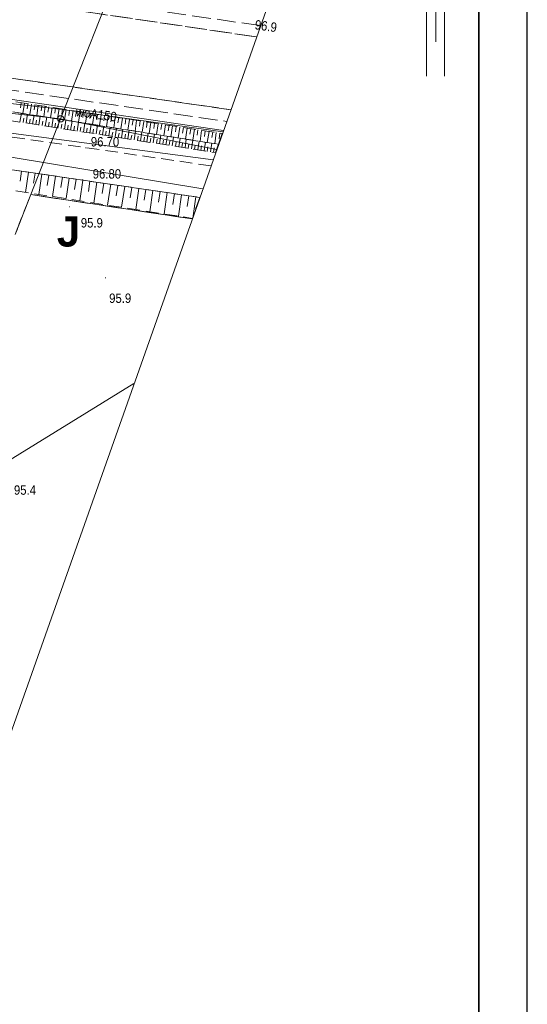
# Model space of a CAD drawing. Header units: metres. Extents: x 6539540 to 6543249, y 5894370 to 5895874.
# Tile 78 of 91: x 6542305 to 6542346, y 5895163 to 5895242. Entities that reach past the tile are written whole.
import ezdxf
from ezdxf.enums import TextEntityAlignment as Align

# ---------------------------------------------------------------- set-up
doc = ezdxf.new("R2010")
doc.units = ezdxf.units.M
for name, pattern in [('1.0_0.5', [1.5, 1, -0.5]), ('1.5_0.5', [2, 1.5, -0.5]), ('219-500', [0]), ('egkk-500', [2, 1.5, -0.5]), ('egug-500', [1, 0.5, -0.5])]:
    doc.linetypes.add(name, pattern=pattern)
for name, color, linetype in [('000 Inne (niezydentyfikowane)', 7, 'Continuous'), ('202-punkt graniczny', 7, 'Continuous'), ('203-punkt graniczny', 7, 'Continuous'), ('217-kontur klasyfikacyjny', 7, 'Continuous'), ('218-kontur użytku gruntowego', 7, 'Continuous'), ('219-działka ewidencyjna', 7, 'Continuous'), ('chodnik', 7, 'Continuous'), ('jezdnia', 7, 'Continuous'), ('pikieta naturalna', 7, 'Continuous'), ('pikieta naturalna-Atr2', 7, 'Continuous'), ('pikieta sztuczna', 7, 'Continuous'), ('pikieta sztuczna-Atr2', 7, 'Continuous'), ('przewód elektroenergetyczny podziemny', 7, 'Continuous'), ('przewód kanalizacyjny', 7, 'Continuous'), ('przewód wodociągowy', 7, 'Continuous'), ('przewód wodociągowy-Atr1', 7, 'Continuous'), ('Ramki i opis wydruku', 7, 'Continuous'), ('skarpa nieumocniona', 7, 'Continuous'), ('Znak północy', 7, 'Continuous')]:
    doc.layers.add(name, color=color, linetype=linetype)
doc.layers.add('A-OPIS', color=4, linetype='Continuous', lineweight=20)
doc.layers.add('D-OPIS', color=4, linetype='Continuous', lineweight=20)
doc.styles.add('Arial Narrow', font='ARIALN.TTF')

# ---------------------------------------------------------------- blocks, each defined once
blk = doc.blocks.new('deweloper')
at = {"layer": 'A-OPIS', "insert": (6542308.316, 5895226.115), "char_height": 2.4, "width": 2468.73918, "attachment_point": 1, "style": 'Arial Narrow'}
blk.add_mtext('\\A1;\\pt9.6;{\\fArial|b1|i0|c238|p34;J}', dxfattribs=at)
blk = doc.blocks.new('203')
at = {"linetype": 'Continuous', "lineweight": 0}
h = blk.add_hatch(color=0, dxfattribs=at)
edge = h.paths.add_edge_path()
edge.add_arc((0, 0), 0.045, 0, 360)
blk = doc.blocks.new('202')
at = {"color": 0, "linetype": 'Continuous', "lineweight": 0}
blk.add_circle((0, 0), 0.25, dxfattribs=at)
blk = doc.blocks.new('PW01')
at = {"linetype": 'Continuous', "lineweight": 13}
h = blk.add_hatch(color=0, dxfattribs=at)
edge = h.paths.add_edge_path()
edge.add_arc((0, 0), 0.045, 0, 360)
blk = doc.blocks.new('W_POL')
at = {"color": 0, "linetype": 'Continuous', "lineweight": 0}
for p, q in [((0, 13.393), (-0.67, 1.818)), ((0, 13.393), (0, -3.92)), ((0, 13.393), (0.668, 1.818)), ((-0.67, 1.818), (0, 3.636)), ((0.668, 1.818), (0, 3.636)), ((-0.67, -2.007), (-0.67, -5.929)), ((-0.67, -2.007), (0.669, -5.621)), ((-0.67, -2.314), (0.67, -5.929)), ((0.669, -2.007), (0.669, -5.929)), ((0, -3.92), (0, -4.59)), ((0, -4.59), (0, -10.676)), ((-0.755, -6.94), (-0.755, -13.393)), ((0.671, -6.94), (0.671, -13.393))]:
    blk.add_line(p, q, dxfattribs=at)
at = {"color": 0, "linetype": 'Continuous', "lineweight": 0, "extrusion": (0, 0, -1)}
for points in [[(0, 13.393), (0, 3.636), (0.67, 1.818)], [(0, -3.814), (0, -4.122), (0.67, -2.007), (0.67, -2.314)]]:
    blk.add_solid(points, dxfattribs=at)
blk = doc.blocks.new('NOWA MAPA')
at = {"layer": '000 Inne (niezydentyfikowane)', "color": 7, "linetype": 'Continuous', "lineweight": 13}
for p, q in [((168.45, 226.49), (168.38, 226.08)), ((168.72, 226.45), (168.59, 225.63)), ((168.99, 226.41), (168.93, 226)), ((169.27, 226.37), (169.14, 225.54)), ((169.54, 226.32), (169.48, 225.91)), ((169.81, 226.28), (169.69, 225.46)), ((170.09, 226.24), (170.03, 225.83)), ((170.37, 226.2), (170.24, 225.37)), ((170.64, 226.15), (170.58, 225.74)), ((170.92, 226.11), (170.79, 225.28)), ((171.19, 226.07), (171.13, 225.65)), ((171.47, 226.03), (171.34, 225.2)), ((168.35, 224.94), (168.46, 225.65)), ((168.6, 224.9), (168.65, 225.26)), ((168.85, 224.87), (168.96, 225.57)), ((169.36, 224.79), (169.47, 225.49)), ((169.86, 224.71), (169.97, 225.41)), ((170.37, 224.63), (170.48, 225.33)), ((170.88, 224.55), (170.99, 225.25)), ((171.75, 225.98), (171.68, 225.57)), ((172.02, 225.94), (171.9, 225.11)), ((172.3, 225.9), (172.24, 225.48)), ((172.58, 225.86), (172.45, 225.02)), ((172.86, 225.81), (172.79, 225.4)), ((173.14, 225.77), (173.01, 224.93)), ((173.42, 225.73), (173.35, 225.31)), ((173.7, 225.68), (173.57, 224.85)), ((173.98, 225.64), (173.91, 225.22)), ((174.26, 225.6), (174.13, 224.76)), ((174.54, 225.56), (174.47, 225.13)), ((174.82, 225.51), (174.69, 224.67)), ((175.1, 225.47), (175.04, 225.05)), ((175.38, 225.43), (175.25, 224.58)), ((175.66, 225.38), (175.6, 224.96)), ((175.95, 225.34), (175.82, 224.49)), ((176.23, 225.3), (176.16, 224.87)), ((176.51, 225.25), (176.38, 224.4)), ((169.1, 224.83), (169.16, 225.18)), ((169.61, 224.75), (169.67, 225.1)), ((170.12, 224.67), (170.17, 225.02)), ((170.62, 224.59), (170.68, 224.94)), ((171.13, 224.51), (171.18, 224.86)), ((171.38, 224.47), (171.49, 225.17)), ((171.64, 224.43), (171.69, 224.78)), ((171.89, 224.39), (172, 225.09)), ((172.14, 224.35), (172.2, 224.7)), ((172.39, 224.31), (172.5, 225.01)), ((172.65, 224.27), (172.7, 224.62)), ((172.9, 224.23), (173.01, 224.93)), ((173.15, 224.19), (173.21, 224.54)), ((173.41, 224.15), (173.52, 224.85)), ((173.66, 224.11), (173.71, 224.46)), ((173.91, 224.07), (174.02, 224.77)), ((174.42, 224), (174.53, 224.69)), ((174.93, 223.92), (175.03, 224.62)), ((175.43, 223.84), (175.54, 224.54)), ((175.94, 223.76), (176.05, 224.46)), ((176.8, 225.21), (176.73, 224.78)), ((177.08, 225.16), (176.95, 224.31)), ((177.36, 225.12), (177.3, 224.69)), ((177.65, 225.08), (177.52, 224.22)), ((177.93, 225.03), (177.87, 224.61)), ((178.22, 224.99), (178.09, 224.13)), ((178.5, 224.95), (178.44, 224.52)), ((178.79, 224.9), (178.66, 224.04)), ((179.08, 224.86), (179.01, 224.43)), ((179.36, 224.81), (179.23, 223.95)), ((179.65, 224.77), (179.58, 224.34)), ((179.94, 224.73), (179.81, 223.86)), ((180.23, 224.68), (180.16, 224.25)), ((180.51, 224.64), (180.38, 223.77)), ((180.8, 224.59), (180.74, 224.16)), ((181.09, 224.55), (180.96, 223.68)), ((181.38, 224.5), (181.31, 224.07)), ((181.67, 224.46), (181.54, 223.59)), ((174.17, 224.03), (174.22, 224.38)), ((174.67, 223.96), (174.73, 224.31)), ((175.18, 223.88), (175.23, 224.23)), ((175.68, 223.8), (175.74, 224.15)), ((176.19, 223.72), (176.25, 224.07)), ((176.44, 223.68), (176.55, 224.38)), ((176.7, 223.64), (176.75, 223.99)), ((176.95, 223.6), (177.06, 224.3)), ((177.2, 223.56), (177.26, 223.91)), ((177.46, 223.52), (177.57, 224.22)), ((177.71, 223.48), (177.76, 223.83)), ((177.96, 223.44), (178.07, 224.14)), ((178.22, 223.4), (178.27, 223.75)), ((178.47, 223.36), (178.58, 224.06)), ((178.72, 223.32), (178.78, 223.67)), ((178.98, 223.28), (179.08, 223.98)), ((179.48, 223.2), (179.59, 223.9)), ((179.99, 223.13), (180.1, 223.82)), ((180.49, 223.05), (180.6, 223.74)), ((181.96, 224.41), (181.89, 223.98)), ((182.25, 224.37), (182.12, 223.5)), ((182.54, 224.33), (182.47, 223.89)), ((182.83, 224.28), (182.7, 223.41)), ((183.12, 224.24), (183.06, 223.8)), ((183.42, 224.19), (183.28, 223.32)), ((183.71, 224.15), (183.64, 223.71)), ((184, 224.1), (183.87, 223.22)), ((184.29, 224.06), (184.23, 223.62)), ((179.23, 223.24), (179.28, 223.59)), ((179.73, 223.17), (179.79, 223.51)), ((180.24, 223.09), (180.29, 223.43)), ((180.75, 223.01), (180.8, 223.35)), ((181, 222.97), (181.11, 223.66)), ((181.25, 222.93), (181.31, 223.27)), ((181.51, 222.89), (181.61, 223.58)), ((181.76, 222.85), (181.81, 223.19)), ((182.01, 222.81), (182.12, 223.5)), ((182.27, 222.77), (182.32, 223.11)), ((182.52, 222.73), (182.63, 223.42)), ((182.77, 222.69), (182.83, 223.04)), ((183.02, 222.65), (183.13, 223.34)), ((183.28, 222.61), (183.33, 222.96)), ((183.53, 222.57), (183.64, 223.26)), ((183.78, 222.53), (183.84, 222.88)), ((184.112, 222.984), (184.14, 223.18)), ((168.48, 221.03), (168.37, 220.23)), ((169.02, 220.95), (168.78, 219.34)), ((169.56, 220.87), (169.44, 220.07)), ((170.1, 220.79), (169.86, 219.17)), ((170.64, 220.71), (170.52, 219.9)), ((171.18, 220.63), (170.94, 219.01)), ((171.73, 220.55), (171.61, 219.74)), ((172.27, 220.47), (172.03, 218.84)), ((172.82, 220.39), (172.7, 219.57)), ((173.37, 220.31), (173.13, 218.66)), ((173.92, 220.23), (173.8, 219.4)), ((174.47, 220.15), (174.23, 218.49)), ((175.03, 220.07), (174.91, 219.24)), ((175.58, 219.99), (175.34, 218.32)), ((176.14, 219.9), (176.02, 219.07)), ((176.7, 219.82), (176.45, 218.15)), ((177.26, 219.74), (177.14, 218.9)), ((177.82, 219.66), (177.58, 217.97)), ((178.39, 219.57), (178.26, 218.73)), ((178.95, 219.49), (178.7, 217.79)), ((179.52, 219.41), (179.39, 218.56)), ((180.09, 219.32), (179.84, 217.62)), ((180.66, 219.24), (180.53, 218.38)), ((181.23, 219.15), (180.98, 217.44)), ((181.81, 219.07), (181.68, 218.21)), ((182.38, 218.98), (182.159, 217.459))]:
    blk.add_line(p, q, dxfattribs=at)
at = {"layer": '217-kontur klasyfikacyjny', "color": 3, "linetype": 'egkk-500', "lineweight": 18, "flags": 128}
for points in [[(169.22, 219.16), (167.96, 215.98)], [(182.076, 217.224), (169.22, 219.16)]]:
    blk.add_lwpolyline(points, dxfattribs=at)
at = {"layer": '218-kontur użytku gruntowego', "color": 3, "linetype": 'egug-500', "lineweight": 18, "flags": 128}
for points in [[(169.22, 219.16), (167.96, 215.98)], [(167.96, 215.98), (169.22, 219.16)], [(182.076, 217.224), (169.22, 219.16)], [(169.22, 219.16), (182.076, 217.224)]]:
    blk.add_lwpolyline(points, dxfattribs=at)
at = {"layer": '219-działka ewidencyjna', "color": 7, "linetype": '219-500', "lineweight": 18, "flags": 128}
for points in [[(176.66, 238.1), (171.59, 225.2)], [(171.59, 225.2), (149.51, 227.65)], [(171.59, 225.2), (169.22, 219.16)], [(184.028, 222.748), (171.59, 225.2)], [(167.96, 215.98), (169.22, 219.16)], [(169.22, 219.16), (182.076, 217.224)]]:
    blk.add_lwpolyline(points, dxfattribs=at)
at = {"layer": 'chodnik', "color": 7, "linetype": '1.0_0.5', "lineweight": 18, "flags": 128}
for points in [[(183.572, 221.458), (160.93, 224.74), (147.25, 228.03), (146.8, 225.39), (146.7, 225.15)], [(146.7, 225.15), (160.34, 222.23), (182.682, 218.94)]]:
    blk.add_lwpolyline(points, dxfattribs=at)
at = {"layer": 'jezdnia', "color": 7, "linetype": '1.5_0.5', "lineweight": 18, "flags": 128}
for points in [[(187.204, 231.733), (156.17, 236.29), (153.47, 237.47), (151.81, 238.6), (150.38, 240.34), (149.56, 242.42), (149.43, 244.18), (149.91, 248.46), (143.97, 249.23), (143.3, 245.62), (143.07, 244.38), (142.02, 242.6), (140.22, 240.9), (137.95, 239.84), (133.95, 239.55), (115.026, 242.345)], [(187.521, 232.631), (156.35, 237.16), (156.17, 236.29), (187.204, 231.733)], [(113.431, 236.454), (125.65, 234.64), (150.91, 230.86), (185.152, 225.928)], [(185.152, 225.928), (150.91, 230.86), (148.96, 230.21)], [(148.96, 230.21), (184.823, 224.996)]]:
    blk.add_lwpolyline(points, dxfattribs=at)
at = {"layer": 'przewód elektroenergetyczny podziemny', "color": 1, "linetype": 'Continuous', "lineweight": 18, "flags": 128}
for points in [[(56.449, 88.194), (59.62, 86.14), (65.83, 85.61), (67.03, 86.23), (98.24, 132.68), (112.6, 166.1), (119.53, 182.56), (137.03, 229.16), (139.32, 230.92), (184.571, 224.282)], [(183.744, 221.944), (167.43, 224.08), (128.83, 229.69)]]:
    blk.add_lwpolyline(points, dxfattribs=at)
at = {"layer": 'przewód kanalizacyjny', "color": 34, "linetype": 'Continuous', "lineweight": 18, "flags": 128}
for points in [[(117.101, 250.008), (131.5, 247.86), (140.44, 226.65), (182.928, 219.634)], [(66.185, 18.63), (66.82, 19.67), (67.05, 20.05), (67.27, 20.43), (96.98, 71.65), (97.2, 72.03), (97.34, 72.45), (132.11, 175.86), (132.26, 176.28), (132.65, 176.51), (177.437, 204.1)]]:
    blk.add_lwpolyline(points, dxfattribs=at)
at = {"layer": 'przewód wodociągowy', "color": 5, "linetype": 'Continuous', "lineweight": 18, "flags": 128}
blk.add_lwpolyline([(112.434, 232.775), (112.6, 232.74), (171.52, 225.98), (184.532, 224.172)], dxfattribs=at)
at = {"layer": 'Ramki i opis wydruku', "color": 7, "linetype": 'Continuous', "lineweight": 13, "flags": 128}
for points in [[(0, 0.05), (204.9, 0.05), (204.9, 291.95), (0, 291.95)], [(-0.05, 0), (204.95, 0), (204.95, 264), (-0.05, 264)], [(187.14, 260.86), (190.14, 240.04), (107.02, 4.87), (25.14, 32.46), (88.95, 146.05), (120.6, 262.93)]]:
    blk.add_lwpolyline(points, close=True, dxfattribs=at)
at = {"layer": 'skarpa nieumocniona', "color": 7, "linetype": '1.0_0.5', "lineweight": 18, "flags": 128}
for points in [[(184.48, 224.03), (184.18, 223.17), (154.63, 227.83), (154.79, 228.59)], [(184.48, 224.03), (184.18, 223.17), (154.63, 227.83), (154.79, 228.59)], [(184.18, 223.17), (183.94, 222.51), (154.48, 227.11), (154.63, 227.83)], [(184.18, 223.17), (183.94, 222.51), (154.48, 227.11), (154.63, 227.83)], [(182.68, 218.94), (182.09, 217.27), (160.54, 220.63), (160.34, 222.23)], [(182.68, 218.94), (182.09, 217.27), (160.54, 220.63), (160.34, 222.23)]]:
    blk.add_lwpolyline(points, close=True, dxfattribs=at)
at = {"layer": '202-punkt graniczny', "color": 7, "linetype": 'Continuous', "lineweight": 18}
blk.add_blockref('202', (171.59, 225.2), dxfattribs=at)
at = {"layer": '203-punkt graniczny', "color": 7, "linetype": 'Continuous', "lineweight": 18}
blk.add_blockref('203', (169.22, 219.16), dxfattribs=at)
at = {"layer": 'pikieta naturalna', "color": 7, "linetype": 'Continuous', "lineweight": 13}
for p in [(172.29, 218.19), (175.17, 212.53)]:
    blk.add_blockref('PW01', p, dxfattribs=at)
at = {"layer": 'pikieta sztuczna', "color": 7, "linetype": 'Continuous', "lineweight": 13}
for p in [(173.59, 222.88), (173.33, 220.34), (173.33, 220.34), (173.33, 220.34), (173.33, 220.34), (173.33, 220.34), (173.33, 220.34)]:
    blk.add_blockref('PW01', p, dxfattribs=at)
at = {"layer": 'Znak północy', "color": 7, "linetype": 'Continuous', "lineweight": 25}
blk.add_blockref('W_POL', (201.505, 242.009), dxfattribs=at)
at = {"layer": 'pikieta naturalna-Atr2', "color": 7, "width": 0.9}
blk.add_text('96.9', height=0.75, rotation=-8.035, dxfattribs=at).set_placement((187.03, 232.35))
for s, p in [('95.9', (173.2, 216.54)), ('95.9', (175.46, 210.53)), ('95.4', (167.87, 195.24))]:
    blk.add_text(s, height=0.75, dxfattribs=at).set_placement(p)
at = {"layer": 'pikieta sztuczna-Atr2', "color": 7, "width": 0.9}
for s, p in [('96.70', (174, 223)), ('96.80', (174.15, 220.44))]:
    blk.add_text(s, height=0.75, dxfattribs=at).set_placement(p)
at = {"layer": 'przewód wodociągowy-Atr1', "color": 5, "width": 0.9}
blk.add_text('woA150', height=0.75, rotation=352.091, dxfattribs=at).set_placement((172.82, 225.8), align=Align.MIDDLE_LEFT)

msp = doc.modelspace()

# ---------------------------------------------------------------- linework, layer by layer
at = {"layer": 'D-OPIS', "color": 7, "lineweight": 30, "ltscale": 100}
for points in [[(6542125.096, 5895307.689), (6542125.096, 5895003.883), (6542345.82, 5895004.853), (6542345.82, 5895308.182)], [(6542137.032, 5895300.691), (6542137.032, 5895008.711), (6542341.982, 5895008.691), (6542341.982, 5895300.689)]]:
    msp.add_lwpolyline(points, close=True, dxfattribs=at)

# ---------------------------------------------------------------- block references
at = {"linetype": 'Continuous'}
msp.add_blockref('NOWA MAPA', (6542137.032, 5895008.691), dxfattribs=at)
msp.add_blockref('deweloper', (0, 0))

doc.saveas('drawing.dxf')
